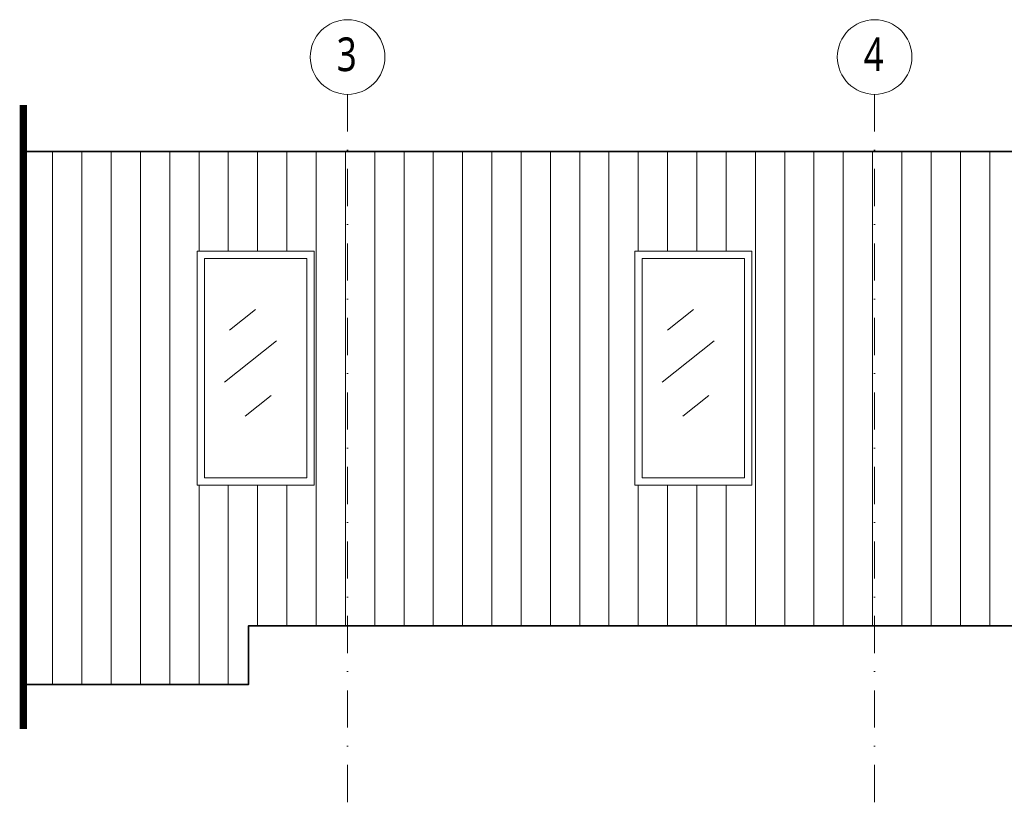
# Model space of a CAD drawing. Header units: inches. Extents: x 0 to 111471, y -105323 to 11070.
# Tile 203 of 256: x 43417 to 44090, y -26009 to -25464. Entities that reach past the tile are written whole.
import ezdxf
from ezdxf.enums import TextEntityAlignment as Align

# ---------------------------------------------------------------- set-up
doc = ezdxf.new("R2010")
doc.units = ezdxf.units.IN
doc.header["$MEASUREMENT"] = 0
doc.linetypes.add('DASHDOTX2', pattern=[50.8, 25.4, -12.7, 0, -12.7])
for name, color, linetype, lineweight in [('888 drzwi i okna', 4, 'Continuous', 0), ('888 osie', 5, 'DASHDOTX2', 13), ('888 sciany istniejące', 2, 'Continuous', 35), ('888 widok', 8, 'Continuous', 0)]:
    doc.layers.add(name, color=color, linetype=linetype, lineweight=lineweight)
doc.styles.get("Standard").update_dxf_attribs({"font": 'arial.ttf'})
doc.styles.add('TS 100_ILIARD OSIE', font='trebuc.ttf', dxfattribs={"width": 0.8, "height": 23})

# ---------------------------------------------------------------- blocks, each defined once
blk = doc.blocks.new('oznaczenie osi')
at = {"linetype": 'ByBlock'}
blk.add_circle((0, 0), 17, dxfattribs=at)
at = {"oblique": 5, "width": 0.85}
blk.add_attdef('NR', text='', height=15, dxfattribs=at).set_placement((0.01, -7.01), align=Align.CENTER)

msp = doc.modelspace()

# ---------------------------------------------------------------- linework, layer by layer
at = {"layer": '888 drzwi i okna', "ltscale": 0.01}
for points in [[(43538.393, -25782.44), (43618.393, -25782.44), (43618.393, -25622.44), (43538.393, -25622.44)], [(43543.393, -25777.44), (43613.393, -25777.44), (43613.393, -25627.44), (43543.393, -25627.44)], [(43837.393, -25782.441), (43917.393, -25782.441), (43917.393, -25622.441), (43837.393, -25622.441)], [(43842.393, -25777.441), (43912.393, -25777.441), (43912.393, -25627.441), (43842.393, -25627.441)]]:
    msp.add_lwpolyline(points, close=True, dxfattribs=at)
at = {"layer": '888 osie', "const_width": 5}
msp.add_lwpolyline([(43419.776, -25522.588), (43419.776, -25948.915)], dxfattribs=at)
at = {"layer": '888 osie'}
for points in [[(43641.223, -25515.378), (43641.223, -26008.6)], [(44001.223, -25515.378), (44001.223, -26008.6)]]:
    msp.add_lwpolyline(points, dxfattribs=at)
at = {"layer": '888 sciany istniejące', "ltscale": 0.01}
for points in [[(45099.866, -25554.442), (43419.776, -25554.442)], [(45099.866, -25878.442), (43573.665, -25878.442), (43573.665, -25918.442), (43419.776, -25918.442)]]:
    msp.add_lwpolyline(points, dxfattribs=at)
at = {"layer": '888 widok', "ltscale": 0.01}
for points in [[(43439.776, -25554.442), (43439.776, -25918.442)], [(43459.776, -25554.442), (43459.776, -25918.442)], [(43479.776, -25554.442), (43479.776, -25918.442)], [(43499.776, -25554.442), (43499.776, -25918.442)], [(43519.776, -25554.442), (43519.776, -25918.442)], [(43539.776, -25554.442), (43539.776, -25622.44)], [(43559.776, -25554.442), (43559.776, -25622.44)], [(43579.776, -25554.442), (43579.776, -25622.44)], [(43599.776, -25554.442), (43599.776, -25622.44)], [(43619.776, -25554.442), (43619.776, -25878.442)], [(43639.776, -25554.442), (43639.776, -25878.442)], [(43659.776, -25554.442), (43659.776, -25878.442)], [(43679.776, -25554.442), (43679.776, -25878.442)], [(43699.776, -25554.442), (43699.776, -25878.442)], [(43719.776, -25554.442), (43719.776, -25878.442)], [(43739.776, -25554.442), (43739.776, -25878.442)], [(43759.776, -25554.442), (43759.776, -25878.442)], [(43779.776, -25554.442), (43779.776, -25878.442)], [(43799.776, -25554.442), (43799.776, -25878.442)], [(43819.776, -25554.442), (43819.776, -25878.442)], [(43839.776, -25554.442), (43839.776, -25622.441)], [(43859.776, -25554.442), (43859.776, -25622.441)], [(43879.776, -25554.442), (43879.776, -25622.441)], [(43899.776, -25554.442), (43899.776, -25622.441)], [(43919.776, -25554.442), (43919.776, -25878.442)], [(43939.776, -25554.442), (43939.776, -25878.442)], [(43959.776, -25554.442), (43959.776, -25878.442)], [(43979.776, -25554.442), (43979.776, -25878.442)], [(43999.776, -25554.442), (43999.776, -25878.442)], [(44019.776, -25554.442), (44019.776, -25878.442)], [(44039.776, -25554.442), (44039.776, -25878.442)], [(44059.776, -25554.442), (44059.776, -25878.442)], [(44079.776, -25554.442), (44079.776, -25878.442)], [(43578.443, -25662.318), (43560.657, -25676.508)], [(43877.443, -25662.318), (43859.657, -25676.508)], [(43592.7, -25683.69), (43557.129, -25712.07)], [(43891.7, -25683.69), (43856.129, -25712.07)], [(43589.041, -25721.039), (43571.255, -25735.229)], [(43888.041, -25721.039), (43870.255, -25735.229)], [(43539.776, -25782.44), (43539.776, -25918.442)], [(43559.776, -25782.44), (43559.776, -25918.442)], [(43579.776, -25782.44), (43579.776, -25878.442)], [(43599.776, -25782.44), (43599.776, -25878.442)], [(43839.776, -25782.441), (43839.776, -25878.442)], [(43859.776, -25782.441), (43859.776, -25878.442)], [(43879.776, -25782.441), (43879.776, -25878.442)], [(43899.776, -25782.441), (43899.776, -25878.442)]]:
    msp.add_lwpolyline(points, dxfattribs=at)

# ---------------------------------------------------------------- block references
at = {"layer": '888 osie', "linetype": 'ByBlock'}
ref = msp.add_blockref('oznaczenie osi', (43641.223, -25489.878), dxfattribs=dict(at, xscale=-1.5, yscale=1.5, zscale=1.5, rotation=89.99999999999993))
ref.add_attrib('NR', '3', dxfattribs={"layer": '0', "height": 23, "style": 'TS 100_ILIARD OSIE', "width": 0.8}).set_placement((43640.627, -25506.414), align=Align.BOTTOM_CENTER)
ref = msp.add_blockref('oznaczenie osi', (44001.223, -25489.878), dxfattribs=dict(at, xscale=-1.5, yscale=1.5, zscale=1.5, rotation=89.99999999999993))
ref.add_attrib('NR', '4', dxfattribs={"layer": '0', "height": 23, "style": 'TS 100_ILIARD OSIE', "width": 0.8}).set_placement((44000.627, -25506.414), align=Align.BOTTOM_CENTER)

doc.saveas('drawing.dxf')
